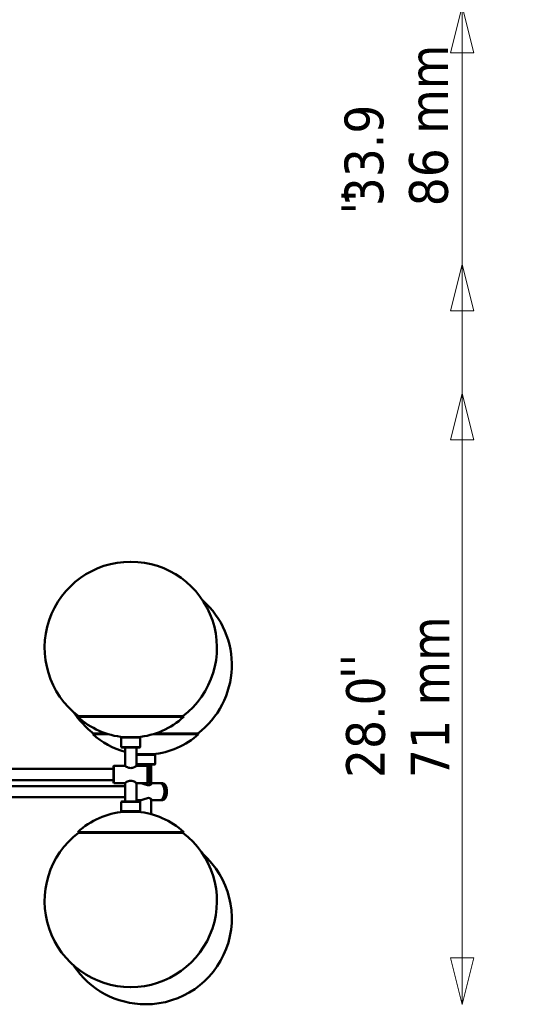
# Model space of a CAD drawing. Header units: millimetres. Extents: x 264 to 5115, y 781 to 3055.
# Tile 4 of 9: x 1183 to 1772, y 1123 to 2268. Entities that reach past the tile are written whole.
import ezdxf

# ---------------------------------------------------------------- set-up
doc = ezdxf.new("R2010")
doc.units = ezdxf.units.MM
doc.header["$LTSCALE"] = 18
for name, color, linetype, lineweight in [('Symbol (ISO)', 7, 'Continuous', 50), ('Widoczne (ISO)', 7, 'Continuous', 50), ('Wymiar (ISO)', 7, 'Continuous', 18)]:
    doc.layers.add(name, color=color, linetype=linetype, lineweight=lineweight)
doc.styles.add('Tekst notatki (ISO)', font='tahoma.ttf')
doc.dimstyles.new('Domyślne (ISO)', dxfattribs={"dimscale": 18, "dimtxt": 2.5, "dimasz": 3, "dimexe": 3.175, "dimexo": 0, "dimgap": 0.762, "dimtad": 1, "dimdec": 1, "dimlfac": 0.03937, "dimrnd": 1e-08, "dimzin": 0, "dimdsep": 46, "dimtxsty": 'Tekst notatki (ISO)', "dimblk": 'Filled-1', "dimcen": 0.09, "dimdle": 10, "dimse1": 1, "dimse2": 1, "dimclrd": 256, "dimclre": 256, "dimclrt": 256, "dimadec": 0, "dimazin": 0, "dimtfac": 0.8, "dimtmove": 0, "dimatfit": 3, "dimfxl": 1, "dimtolj": 1, "dimlwd": 15, "dimlwe": 15, "dimarcsym": 0})

# ---------------------------------------------------------------- blocks, each defined once
blk = doc.blocks.new('Filled-1')
at = {"color": 0}
for p, q in [((0, 0), (-1, 0.25)), ((-1, 0.25), (-1, -0.25)), ((-1, 0), (0, 0)), ((-1, -0.25), (0, 0))]:
    blk.add_line(p, q, dxfattribs=at)
at = {"color": 0, "flags": 128}
blk.add_lwpolyline([(-1, -0.25), (0, 0), (-1, 0.25), (-1, -0.25)], dxfattribs=at)
at = {"color": 0}
blk.add_solid([(-1, -0.25), (0, 0), (-1, 0.25), (-1, -0.25)], dxfattribs=at)
blk = doc.blocks.new('*D4')
at = {"layer": 'Defpoints', "color": 0, "transparency": 16777216}
for p in [(931.7, 1833.6), (1697.1, 1833.6), (1329.2, 1123.2)]:
    blk.add_point(p, dxfattribs=at)
at = {"layer": 'Wymiar (ISO)', "lineweight": 15, "transparency": 16777216}
blk.add_line((1697.1, 1177.2), (1697.1, 1779.6), dxfattribs=at)
at = {"layer": 'Wymiar (ISO)', "lineweight": 15, "transparency": 16777216, "xscale": 54, "yscale": 54, "zscale": 54}
for p, rotation in [((1697.1, 1833.6), 90), ((1697.1, 1123.2), 270)]:
    blk.add_blockref('Filled-1', p, dxfattribs=dict(at, rotation=rotation))
at = {"layer": 'Wymiar (ISO)', "lineweight": 18, "transparency": 16777216, "insert": (1562.2, 1386.4), "char_height": 45, "attachment_point": 1, "rotation": 90, "style": 'Tekst notatki (ISO)'}
blk.add_mtext('\\A1;28.0\\P71 mm', dxfattribs=at)
blk = doc.blocks.new('*D5')
at = {"layer": 'Defpoints', "color": 0, "transparency": 16777216}
for p in [(931.7, 1983.6), (1697.1, 1983.6), (1329.4, 1123.2)]:
    blk.add_point(p, dxfattribs=at)
at = {"layer": 'Wymiar (ISO)', "lineweight": 15, "transparency": 16777216}
for p, q in [((1697.1, 1983.6), (1697.1, 2249.8)), ((1697.1, 1177.2), (1697.1, 1929.6))]:
    blk.add_line(p, q, dxfattribs=at)
at = {"layer": 'Wymiar (ISO)', "lineweight": 15, "transparency": 16777216, "xscale": 54, "yscale": 54, "zscale": 54}
for p, rotation in [((1697.1, 1983.6), 90), ((1697.1, 1123.2), 270)]:
    blk.add_blockref('Filled-1', p, dxfattribs=dict(at, rotation=rotation))
at = {"layer": 'Wymiar (ISO)', "lineweight": 18, "transparency": 16777216, "insert": (1560.4, 2051.3), "char_height": 45, "attachment_point": 1, "rotation": 90, "style": 'Tekst notatki (ISO)'}
blk.add_mtext('\\A1;33.9\\P86 mm', dxfattribs=at)
blk = doc.blocks.new('*D6')
at = {"layer": 'Defpoints', "color": 0, "transparency": 16777216}
for p in [(931.7, 2283.6), (1697.1, 2283.6), (1329.2, 1123.2)]:
    blk.add_point(p, dxfattribs=at)
at = {"layer": 'Wymiar (ISO)', "lineweight": 15, "transparency": 16777216}
for p, q in [((1697.1, 2283.6), (1697.1, 2579)), ((1697.1, 1177.2), (1697.1, 2229.6))]:
    blk.add_line(p, q, dxfattribs=at)
at = {"layer": 'Wymiar (ISO)', "lineweight": 15, "transparency": 16777216, "xscale": 54, "yscale": 54, "zscale": 54}
for p, rotation in [((1697.1, 2283.6), 90), ((1697.1, 1123.2), 270)]:
    blk.add_blockref('Filled-1', p, dxfattribs=dict(at, rotation=rotation))
at = {"layer": 'Wymiar (ISO)', "lineweight": 18, "transparency": 16777216, "insert": (1561.6, 2351.3), "char_height": 45, "attachment_point": 1, "rotation": 90, "style": 'Tekst notatki (ISO)'}
blk.add_mtext('\\A1;45.7\\P116 mm', dxfattribs=at)
blk = doc.blocks.new('*D7')
at = {"layer": 'Defpoints', "color": 0, "transparency": 16777216}
for p in [(931.7, 2733.6), (1697.1, 2733.6), (1329.2, 1123.2)]:
    blk.add_point(p, dxfattribs=at)
at = {"layer": 'Wymiar (ISO)', "lineweight": 15, "transparency": 16777216}
blk.add_line((1697.1, 1177.2), (1697.1, 2679.6), dxfattribs=at)
at = {"layer": 'Wymiar (ISO)', "lineweight": 15, "transparency": 16777216, "xscale": 54, "yscale": 54, "zscale": 54}
for p, rotation in [((1697.1, 2733.6), 90), ((1697.1, 1123.2), 270)]:
    blk.add_blockref('Filled-1', p, dxfattribs=dict(at, rotation=rotation))
at = {"layer": 'Wymiar (ISO)', "lineweight": 18, "transparency": 16777216, "insert": (1560.7, 2623.5), "char_height": 45, "attachment_point": 1, "rotation": 90, "style": 'Tekst notatki (ISO)'}
blk.add_mtext('\\A1;63.4\\P161 mm', dxfattribs=at)

msp = doc.modelspace()

# ---------------------------------------------------------------- linework, layer by layer
at = {"layer": 'Widoczne (ISO)'}
for p, q in [((1312.09, 1637.89), (1311.87, 1637.89)), ((1251.15, 1458.27), (1250.48, 1457.53)), ((1250.48, 1457.53), (1373.48, 1457.53)), ((1251.15, 1458.27), (1372.81, 1458.27)), ((1372.81, 1458.27), (1373.48, 1457.53)), ((1268.49, 1438.27), (1267.82, 1437.53)), ((1267.82, 1437.53), (1285.54, 1437.53)), ((1268.49, 1438.27), (1283.2, 1438.27)), ((1301.48, 1433.96), (1300.98, 1433.46)), ((1322.98, 1433.46), (1300.98, 1433.46)), ((1300.98, 1422.46), (1300.98, 1433.46)), ((1301.48, 1433.96), (1322.48, 1433.96)), ((1322.48, 1433.96), (1322.98, 1433.46)), ((1322.98, 1422.46), (1322.98, 1433.46)), ((1338.43, 1437.53), (1390.82, 1437.53)), ((1340.76, 1438.27), (1390.15, 1438.27)), ((1390.15, 1438.27), (1390.82, 1437.53)), ((1300.98, 1422.46), (1322.98, 1422.46)), ((1301.48, 1421.96), (1300.98, 1422.46)), ((1322.48, 1421.96), (1301.48, 1421.96)), ((1305.48, 1400.39), (1305.48, 1421.96)), ((1318.48, 1400.39), (1318.48, 1421.96)), ((1322.48, 1421.96), (1322.98, 1422.46)), ((1318.82, 1413.96), (1318.48, 1413.62)), ((1340.32, 1413.46), (1318.48, 1413.46)), ((1318.82, 1413.96), (1339.82, 1413.96)), ((1339.82, 1413.96), (1340.32, 1413.46)), ((1340.32, 1402.46), (1340.32, 1413.46)), ((1291.98, 1397.06), (1074.28, 1397.06)), ((1291.98, 1400.06), (1292.48, 1400.56)), ((1291.98, 1381.06), (1291.98, 1400.06)), ((1292.48, 1400.56), (1292.48, 1380.56)), ((1305.23, 1400.56), (1292.48, 1400.56)), ((1318.48, 1402.46), (1340.32, 1402.46)), ((1318.82, 1401.96), (1318.48, 1402.29)), ((1331.48, 1400.56), (1318.73, 1400.56)), ((1339.82, 1401.96), (1318.82, 1401.96)), ((1322.82, 1400.56), (1322.82, 1401.96)), ((1331.48, 1380.56), (1331.48, 1400.56)), ((1331.98, 1400.06), (1331.48, 1400.56)), ((1331.98, 1400.06), (1332.48, 1400.56)), ((1331.98, 1381.06), (1331.98, 1400.06)), ((1331.98, 1400.06), (1331.98, 1381.06)), ((1332.48, 1400.56), (1332.48, 1380.56)), ((1334.48, 1400.56), (1332.48, 1400.56)), ((1334.48, 1380.56), (1334.48, 1400.56)), ((1334.98, 1400.06), (1334.48, 1400.56)), ((1334.98, 1400.06), (1334.98, 1381.06)), ((1335.82, 1379.32), (1335.82, 1401.96)), ((1339.82, 1401.96), (1340.32, 1402.46)), ((1291.98, 1384.06), (1074.28, 1384.06)), ((1305.48, 1377.06), (1078.78, 1377.06)), ((1291.98, 1381.06), (1292.48, 1380.56)), ((1305.23, 1380.56), (1292.48, 1380.56)), ((1305.48, 1380.73), (1305.48, 1359.16)), ((1318.48, 1380.73), (1318.48, 1359.16)), ((1318.48, 1380.56), (1318.73, 1380.56)), ((1331.48, 1380.56), (1318.73, 1380.56)), ((1331.98, 1381.06), (1331.48, 1380.56)), ((1331.98, 1381.06), (1332.48, 1380.56)), ((1334.48, 1380.56), (1332.48, 1380.56)), ((1334.98, 1381.06), (1334.48, 1380.56)), ((1335.82, 1380.56), (1346.21, 1380.56)), ((1348.8, 1380.56), (1347.07, 1380.56)), ((1349.38, 1378.32), (1349.09, 1378.72)), ((1351.98, 1378.32), (1351.69, 1378.72)), ((1305.48, 1364.06), (1092.62, 1364.06)), ((1349.38, 1362.8), (1349.09, 1362.39)), ((1351.98, 1362.8), (1351.69, 1362.39)), ((1301.48, 1359.16), (1300.98, 1358.66)), ((1322.98, 1358.66), (1300.98, 1358.66)), ((1300.98, 1358.66), (1300.98, 1347.66)), ((1301.48, 1359.16), (1322.48, 1359.16)), ((1318.48, 1360.56), (1323.47, 1360.56)), ((1322.48, 1359.16), (1322.98, 1358.66)), ((1322.82, 1360.56), (1322.82, 1358.83)), ((1322.98, 1358.66), (1322.98, 1347.66)), ((1335.82, 1361.8), (1335.82, 1344.34)), ((1335.82, 1360.56), (1346.21, 1360.56)), ((1348.8, 1360.56), (1347.07, 1360.56)), ((1300.98, 1347.66), (1322.98, 1347.66)), ((1301.48, 1347.16), (1300.98, 1347.66)), ((1322.48, 1347.16), (1301.48, 1347.16)), ((1322.48, 1347.16), (1322.98, 1347.66)), ((1322.82, 1347.5), (1322.82, 1346.87)), ((1373.48, 1323.59), (1250.48, 1323.59)), ((1251.15, 1322.84), (1250.48, 1323.59)), ((1372.81, 1322.84), (1251.15, 1322.84)), ((1372.81, 1322.84), (1373.48, 1323.59)), ((1311.87, 1143.23), (1312.09, 1143.23)), ((1329.21, 1123.23), (1329.43, 1123.23))]:
    msp.add_line(p, q, dxfattribs=at)
for centre, radius, start, end in [((1311.87, 1537.89), 100, 90, 232.76266), ((1312.09, 1537.89), 100, 307.23734, 90), ((1329.43, 1517.89), 100, 307.23734, 48.5234), ((1329.21, 1517.89), 100, 213.31395, 232.76266), ((1311.98, 1524.6), 91, 227.48182, 264.9565), ((1311.98, 1524.6), 91, 275.0435, 312.51818), ((1329.32, 1504.6), 91, 227.48182, 254.81517), ((1329.32, 1504.6), 91, 275.0435, 312.51818), ((1329.32, 1504.6), 91, 263.16119, 264.9565), ((1311.98, 1256.52), 91, 95.0435, 132.51818), ((1311.98, 1256.52), 91, 47.48182, 84.9565), ((1311.87, 1243.23), 100, 127.23734, 270), ((1312.09, 1243.23), 100, 270, 52.76266), ((1329.43, 1223.23), 100, 270, 48.5234), ((1329.21, 1223.23), 100, 213.31395, 270)]:
    msp.add_arc(centre, radius, start, end, dxfattribs=at)
for centre, major_axis, start_param, end_param in [((1346.21, 1370.56), (0, 10), 3.1415927, 6.2831853), ((1347.07, 1370.56), (0, -10), 6.1964741, 9.5114891), ((1348.8, 1370.56), (0, 10), 3.1415927, 6.2831853), ((1346.64, 1370.56), (0, -9.5), 0.6154797, 2.5261129), ((1346.64, 1370.56), (0, 9.5), 3.7570724, 5.6677056), ((1349.24, 1370.56), (0, 9.5), 3.7570724, 5.6677056)]:
    msp.add_ellipse(centre, major_axis=major_axis, ratio=0.5, start_param=start_param, end_param=end_param, dxfattribs=at)
for points, knots in [([(1318.73, 1400.56), (1318.73, 1400.56), (1318.55, 1400.43), (1317.85, 1399.98), (1317.33, 1399.66), (1316.17, 1399.03), (1315.43, 1398.67), (1313.78, 1398.11), (1312.87, 1397.94), (1311.09, 1397.94), (1310.18, 1398.11), (1308.53, 1398.67), (1307.8, 1399.03), (1306.63, 1399.66), (1306.11, 1399.98), (1305.41, 1400.43), (1305.23, 1400.56), (1305.23, 1400.56)], [1.0608157, 1.0608157, 1.0608157, 1.0608157, 1.3244531, 1.3244531, 1.5880904, 1.5880904, 1.8548609, 1.8548609, 2.1216313, 2.1216313, 2.3884018, 2.3884018, 2.6551722, 2.6551722, 2.9188096, 2.9188096, 3.182447, 3.182447, 3.182447, 3.182447]), ([(1305.23, 1380.56), (1305.23, 1380.56), (1305.41, 1380.68), (1306.11, 1381.14), (1306.63, 1381.46), (1307.8, 1382.09), (1308.53, 1382.45), (1310.18, 1383), (1311.09, 1383.18), (1312.87, 1383.18), (1313.78, 1383), (1315.43, 1382.45), (1316.17, 1382.09), (1317.33, 1381.46), (1317.85, 1381.14), (1318.55, 1380.68), (1318.73, 1380.56), (1318.73, 1380.56)], [1.0608157, 1.0608157, 1.0608157, 1.0608157, 1.3244531, 1.3244531, 1.5880904, 1.5880904, 1.8548609, 1.8548609, 2.1216313, 2.1216313, 2.3884018, 2.3884018, 2.6551722, 2.6551722, 2.9188096, 2.9188096, 3.182447, 3.182447, 3.182447, 3.182447]), ([(1335.82, 1380.42), (1335.91, 1380.36), (1335.97, 1380.29), (1336.13, 1379.98), (1336.05, 1379.66), (1335.62, 1379.03), (1335.24, 1378.67), (1334.16, 1378.11), (1333.46, 1377.94), (1332.69, 1377.94), (1331.92, 1377.94), (1331.04, 1378.11), (1329.27, 1378.67), (1328.37, 1379.03), (1326.78, 1379.66), (1325.96, 1379.98), (1324.53, 1380.43), (1323.91, 1380.56), (1323.47, 1380.56)], [3.3483131, 3.3483131, 3.3483131, 3.3483131, 3.4460844, 3.4460844, 3.7097218, 3.7097218, 3.9764922, 3.9764922, 4.2432627, 4.2432627, 4.2432627, 4.5100331, 4.5100331, 4.7768036, 4.7768036, 5.040441, 5.040441, 5.3040784, 5.3040784, 5.3040784, 5.3040784]), ([(1323.47, 1360.56), (1323.91, 1360.56), (1324.53, 1360.68), (1325.96, 1361.14), (1326.78, 1361.46), (1328.37, 1362.09), (1329.27, 1362.45), (1331.04, 1363), (1331.92, 1363.18), (1332.69, 1363.18), (1333.46, 1363.18), (1334.16, 1363), (1335.24, 1362.45), (1335.62, 1362.09), (1336.05, 1361.46), (1336.13, 1361.14), (1335.97, 1360.83), (1335.91, 1360.76), (1335.82, 1360.7)], [3.182447, 3.182447, 3.182447, 3.182447, 3.4460844, 3.4460844, 3.7097218, 3.7097218, 3.9764922, 3.9764922, 4.2432627, 4.2432627, 4.2432627, 4.5100331, 4.5100331, 4.7768036, 4.7768036, 5.040441, 5.040441, 5.1382122, 5.1382122, 5.1382122, 5.1382122])]:
    msp.add_open_spline(points, degree=3, knots=knots, dxfattribs=at)

# ---------------------------------------------------------------- texts
at = {"layer": 'Symbol (ISO)', "char_height": 45, "attachment_point": 1, "rotation": 90, "style": 'Tekst notatki (ISO)'}
for insert in [(1556.55, 2041.73), (1555.82, 1501.64)]:
    msp.add_mtext("\\fTahoma|b0|i0;''", dxfattribs=dict(at, insert=insert))

# ---------------------------------------------------------------- dimensions: what is measured, and where the dimension line sits
at = {"layer": 'Wymiar (ISO)', "lineweight": 18}
for base, p1, p2, text, override, picture, middle in [((1697.13, 2733.56), (1329.21, 1123.23), (931.68, 2733.56), '<>\\P161 mm', {"dimgap": 0.762, "dimdec": 1, "dimlfac": 0.03937, "dimpost": '\\X', "dimse1": 1, "dimse2": 1, "dimtol": 0, "dimlim": 0, "dimtp": 0, "dimtm": 0, "dimtdec": 2, "dimtofl": 0, "dimatfit": 1, "dimtvp": -0.25}, '*D7', (1697.13, 2730.47)), ((1697.13, 2283.56), (1329.21, 1123.23), (931.68, 2283.56), '<>\\P116 mm', {"dimgap": 0.762, "dimdec": 1, "dimlfac": 0.03937, "dimpost": '\\X', "dimse1": 1, "dimse2": 1, "dimtol": 0, "dimlim": 0, "dimtp": 0, "dimtm": 0, "dimtdec": 2, "dimtofl": 0, "dimatfit": 2, "dimtvp": -0.25}, '*D6', (1697.13, 2458.26)), ((1697.13, 1983.56), (1329.43, 1123.23), (931.68, 1983.56), '<>\\P86 mm', {"dimgap": 0.762, "dimdec": 1, "dimlfac": 0.03937, "dimpost": '\\X', "dimse1": 1, "dimse2": 1, "dimtol": 0, "dimlim": 0, "dimtp": 0, "dimtm": 0, "dimtdec": 2, "dimtofl": 0, "dimatfit": 2, "dimtvp": -0.25}, '*D5', (1697.13, 2143.66)), ((1697.13, 1833.56), (1329.21, 1123.23), (931.68, 1833.56), '<>\\P71 mm', {"dimgap": 0.762, "dimdec": 1, "dimlfac": 0.03937, "dimpost": '\\X', "dimse1": 1, "dimse2": 1, "dimtol": 0, "dimlim": 0, "dimtp": 0, "dimtm": 0, "dimtdec": 2, "dimtofl": 0, "dimatfit": 1, "dimtvp": -0.25}, '*D4', (1697.13, 1478.4))]:
    dim = msp.add_linear_dim(base=base, p1=p1, p2=p2, angle=90, text=text, dimstyle='Domyślne (ISO)', override=override, dxfattribs=at)
    dim.commit()
    dim.dimension.update_dxf_attribs({"geometry": picture, "text_midpoint": middle, "dimtype": 160})

doc.saveas('drawing.dxf')
